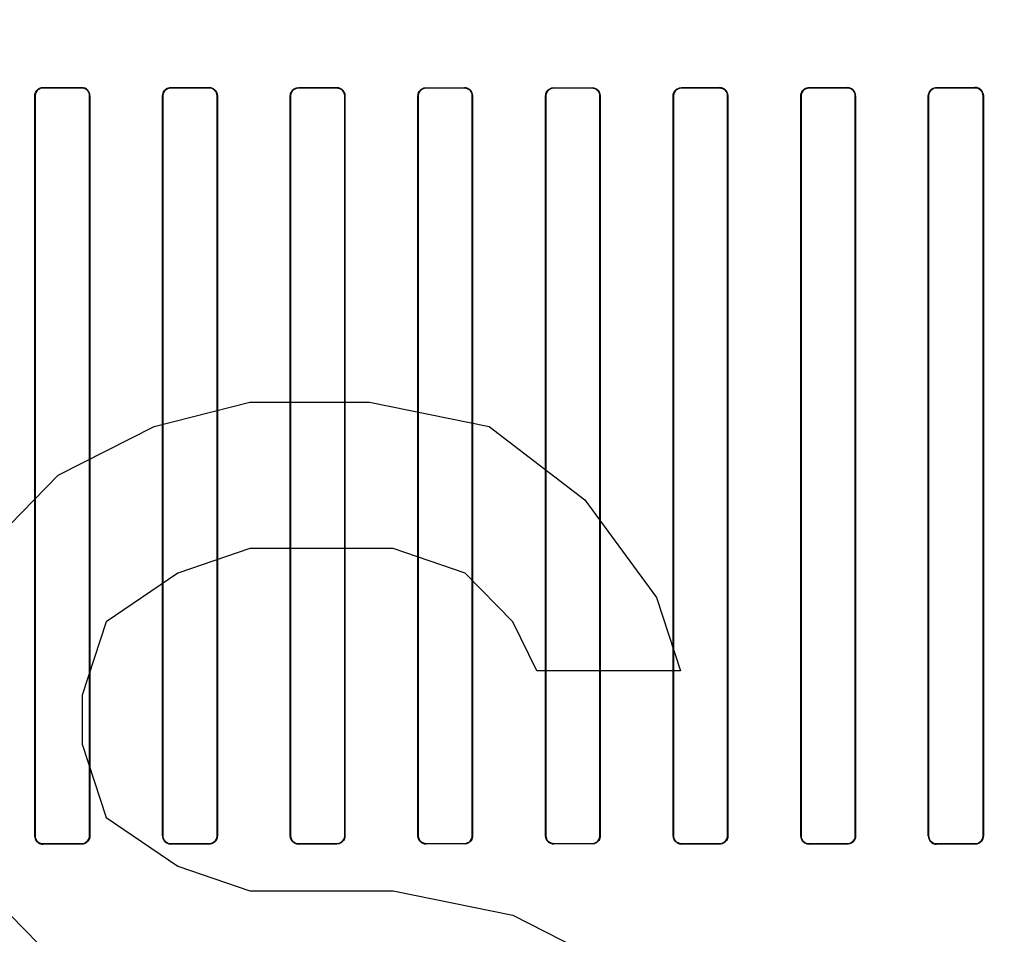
# Model space of a CAD drawing. Header units: millimetres. Extents: x 0 to 297, y 0 to 210.
# Tile 139 of 256: x 56.153 to 56.461, y 157.752 to 158.039. Entities that reach past the tile are written whole.
import ezdxf

# ---------------------------------------------------------------- set-up
doc = ezdxf.new("R2010")
doc.units = ezdxf.units.MM
doc.header["$LTSCALE"] = 16.335
doc.layers.get('0').update_dxf_attribs({"linetype": 'CONTINUOUS'})
for name, color, linetype in [('AXES_REF', 7, 'CONTINUOUS'), ('INTFCLR_1', 7, 'CONTINUOUS'), ('INTFCLR_72935', 7, 'CONTINUOUS')]:
    doc.layers.add(name, color=color, linetype=linetype)

msp = doc.modelspace()

# ---------------------------------------------------------------- linework, layer by layer
at = {"color": 7, "linetype": 'Continuous'}
for p, q in [((56.1949, 157.91164), (56.2249, 157.9193)), ((56.2249, 157.9193), (56.2624, 157.9193)), ((56.2624, 157.9193), (56.2999, 157.91164)), ((56.1649, 157.89632), (56.1949, 157.91164)), ((56.2999, 157.91164), (56.3299, 157.88866)), ((56.1349, 157.86568), (56.1649, 157.89632)), ((56.3299, 157.88866), (56.3524, 157.85802)), ((56.2249, 157.87334), (56.2024, 157.86568)), ((56.2699, 157.87334), (56.2249, 157.87334)), ((56.2924, 157.86568), (56.2699, 157.87334)), ((56.2024, 157.86568), (56.1799, 157.85036)), ((56.3074, 157.85036), (56.2924, 157.86568)), ((56.3524, 157.85802), (56.3599, 157.83504)), ((56.1799, 157.85036), (56.1724, 157.82738)), ((56.3149, 157.83504), (56.3074, 157.85036)), ((56.3599, 157.83504), (56.3149, 157.83504)), ((56.1724, 157.82738), (56.1724, 157.81206)), ((56.1724, 157.81206), (56.1799, 157.78909)), ((56.1799, 157.78909), (56.2024, 157.77377)), ((56.1649, 157.74313), (56.1349, 157.77377)), ((56.2024, 157.77377), (56.2249, 157.76611)), ((56.2249, 157.76611), (56.2699, 157.76611)), ((56.2699, 157.76611), (56.3074, 157.75845)), ((56.3074, 157.75845), (56.3374, 157.74313))]:
    msp.add_line(p, q, dxfattribs=at)
for radius in [7.75666, 7.756, 7.70633]:
    msp.add_circle((57.5224, 154.5393), radius, dxfattribs=at)
msp.add_arc((57.5224, 154.5393), 7.68, 278.277129, 261.722871, dxfattribs=at)
at = {"layer": 'AXES_REF', "color": 9, "linetype": 'Continuous'}
for radius in [7.07561, 4.74286]:
    msp.add_circle((57.5224, 154.5393), radius, dxfattribs=at)
at = {"layer": 'INTFCLR_1', "color": 9, "linetype": 'Continuous'}
for p, q in [((56.16018, 158.01792), (56.16018, 158.01783)), ((56.17218, 158.01782), (56.17218, 158.01791)), ((56.20018, 158.01788), (56.20018, 158.01779)), ((56.21218, 158.01778), (56.21218, 158.01787)), ((56.24018, 158.01785), (56.24018, 158.01776)), ((56.25218, 158.01776), (56.25218, 158.01784)), ((56.28018, 158.01783), (56.28018, 158.01775)), ((56.29218, 158.01775), (56.29218, 158.01783)), ((56.32018, 158.01783), (56.32018, 158.01775)), ((56.33218, 158.01775), (56.33218, 158.01783)), ((56.36018, 158.01784), (56.36018, 158.01776)), ((56.37218, 158.01776), (56.37218, 158.01785)), ((56.40018, 158.01787), (56.40018, 158.01778)), ((56.41218, 158.01779), (56.41218, 158.01788)), ((56.44018, 158.01791), (56.44018, 158.01782)), ((56.45218, 158.01783), (56.45218, 158.01792)), ((56.15763, 158.01529), (56.15754, 158.01529)), ((56.17479, 158.01529), (56.17471, 158.01529)), ((56.19767, 158.01529), (56.19758, 158.01529)), ((56.21475, 158.01529), (56.21467, 158.01529)), ((56.2377, 158.01529), (56.23761, 158.01529)), ((56.25473, 158.01529), (56.25465, 158.01529)), ((56.27771, 158.01529), (56.27763, 158.01529)), ((56.29472, 158.01529), (56.29464, 158.01529)), ((56.31772, 158.01529), (56.31763, 158.01529)), ((56.33472, 158.01529), (56.33464, 158.01529)), ((56.35771, 158.01529), (56.35762, 158.01529)), ((56.37474, 158.01529), (56.37465, 158.01529)), ((56.39768, 158.01529), (56.3976, 158.01529)), ((56.41477, 158.01529), (56.41468, 158.01529)), ((56.43765, 158.01529), (56.43756, 158.01529)), ((56.45481, 158.01529), (56.45473, 158.01529)), ((56.15754, 157.78329), (56.15763, 157.78329)), ((56.17471, 157.78329), (56.17479, 157.78329)), ((56.19758, 157.78329), (56.19767, 157.78329)), ((56.21467, 157.78329), (56.21475, 157.78329)), ((56.23761, 157.78329), (56.2377, 157.78329)), ((56.25465, 157.78329), (56.25473, 157.78329)), ((56.27763, 157.78329), (56.27771, 157.78329)), ((56.29464, 157.78329), (56.29472, 157.78329)), ((56.31763, 157.78329), (56.31772, 157.78329)), ((56.33464, 157.78329), (56.33472, 157.78329)), ((56.35762, 157.78329), (56.35771, 157.78329)), ((56.37465, 157.78329), (56.37474, 157.78329)), ((56.3976, 157.78329), (56.39768, 157.78329)), ((56.41468, 157.78329), (56.41477, 157.78329)), ((56.43756, 157.78329), (56.43765, 157.78329)), ((56.45473, 157.78329), (56.45481, 157.78329)), ((56.16018, 157.78074), (56.16018, 157.78065)), ((56.17218, 157.78067), (56.17218, 157.78075)), ((56.20018, 157.78078), (56.20018, 157.7807)), ((56.21218, 157.78071), (56.21218, 157.78079)), ((56.24018, 157.78081), (56.24018, 157.78073)), ((56.25218, 157.78073), (56.25218, 157.78082)), ((56.28018, 157.78082), (56.28018, 157.78074)), ((56.29218, 157.78074), (56.29218, 157.78083)), ((56.32018, 157.78083), (56.32018, 157.78074)), ((56.33218, 157.78074), (56.33218, 157.78082)), ((56.36018, 157.78082), (56.36018, 157.78073)), ((56.37218, 157.78073), (56.37218, 157.78081)), ((56.40018, 157.78079), (56.40018, 157.78071)), ((56.41218, 157.7807), (56.41218, 157.78078)), ((56.44018, 157.78075), (56.44018, 157.78067)), ((56.45218, 157.78065), (56.45218, 157.78074))]:
    msp.add_line(p, q, dxfattribs=at)
at = {"layer": 'INTFCLR_1', "color": 6, "linetype": 'Continuous'}
for p, q in [((56.15754, 157.78329), (56.15754, 158.01529)), ((56.15763, 157.78329), (56.15763, 158.01529)), ((56.17471, 158.01529), (56.17471, 157.78329)), ((56.17479, 158.01529), (56.17479, 157.78329)), ((56.19758, 157.78329), (56.19758, 158.01529)), ((56.19767, 157.78329), (56.19767, 158.01529)), ((56.21467, 158.01529), (56.21467, 157.78329)), ((56.21475, 158.01529), (56.21475, 157.78329)), ((56.23761, 157.78329), (56.23761, 158.01529)), ((56.2377, 157.78329), (56.2377, 158.01529)), ((56.25465, 158.01529), (56.25465, 157.78329)), ((56.25473, 158.01529), (56.25473, 157.78329)), ((56.27763, 157.78329), (56.27763, 158.01529)), ((56.27771, 157.78329), (56.27771, 158.01529)), ((56.29464, 158.01529), (56.29464, 157.78329)), ((56.29472, 158.01529), (56.29472, 157.78329)), ((56.31763, 157.78329), (56.31763, 158.01529)), ((56.31772, 157.78329), (56.31772, 158.01529)), ((56.33464, 158.01529), (56.33464, 157.78329)), ((56.33472, 158.01529), (56.33472, 157.78329)), ((56.35762, 157.78329), (56.35762, 158.01529)), ((56.35771, 157.78329), (56.35771, 158.01529)), ((56.37465, 158.01529), (56.37465, 157.78329)), ((56.37474, 158.01529), (56.37474, 157.78329)), ((56.3976, 157.78329), (56.3976, 158.01529)), ((56.39768, 157.78329), (56.39768, 158.01529)), ((56.41468, 158.01529), (56.41468, 157.78329)), ((56.41477, 158.01529), (56.41477, 157.78329)), ((56.43756, 157.78329), (56.43756, 158.01529)), ((56.43765, 157.78329), (56.43765, 158.01529)), ((56.45473, 158.01529), (56.45473, 157.78329)), ((56.45481, 158.01529), (56.45481, 157.78329))]:
    msp.add_line(p, q, dxfattribs=at)
for centre, major_axis, start_param, end_param in [((56.30618, 158.01929), (0.41724, 0), -1.928279, -1.897747), ((56.30618, 158.01929), (0.44124, 0), -1.908037, -1.879358), ((56.30618, 158.01929), (0.41724, 0), -1.827661, -1.798036), ((56.30618, 158.01929), (0.44124, 0), -1.8134, -1.785477), ((56.30618, 158.01929), (0.41724, 0), -1.729645, -1.700582), ((56.30618, 158.01929), (0.44124, 0), -1.720938, -1.693486), ((56.30618, 158.01929), (0.41724, 0), -1.633151, -1.604356), ((56.30618, 158.01929), (0.44124, 0), -1.629755, -1.60253), ((56.30618, 158.01929), (0.41724, 0), -1.537236, -1.508442), ((56.30618, 158.01929), (0.44124, 0), -1.539062, -1.511838), ((56.30618, 158.01929), (0.41724, 0), -1.441011, -1.411947), ((56.30618, 158.01929), (0.44124, 0), -1.448107, -1.420655), ((56.30618, 158.01929), (0.41724, 0), -1.343557, -1.313932), ((56.30618, 158.01929), (0.44124, 0), -1.356116, -1.328192), ((56.30618, 158.01929), (0.41724, 0), -1.243846, -1.213314), ((56.30618, 158.01929), (0.44124, 0), -1.262235, -1.233556), ((56.30618, 157.77929), (0.44124, 0), 1.879358, 1.908037), ((56.30618, 157.77929), (0.41724, 0), 1.897747, 1.928279), ((56.30618, 157.77929), (0.44124, 0), 1.785477, 1.8134), ((56.30618, 157.77929), (0.41724, 0), 1.798036, 1.827661), ((56.30618, 157.77929), (0.44124, 0), 1.693486, 1.720938), ((56.30618, 157.77929), (0.41724, 0), 1.700582, 1.729645), ((56.30618, 157.77929), (0.44124, 0), 1.60253, 1.629755), ((56.30618, 157.77929), (0.41724, 0), 1.604356, 1.633151), ((56.30618, 157.77929), (0.44124, 0), 1.511838, 1.539062), ((56.30618, 157.77929), (0.41724, 0), 1.508442, 1.537236), ((56.30618, 157.77929), (0.44124, 0), 1.420655, 1.448107), ((56.30618, 157.77929), (0.41724, 0), 1.411947, 1.441011), ((56.30618, 157.77929), (0.44124, 0), 1.328192, 1.356116), ((56.30618, 157.77929), (0.41724, 0), 1.313932, 1.343557), ((56.30618, 157.77929), (0.44124, 0), 1.233556, 1.262235), ((56.30618, 157.77929), (0.41724, 0), 1.213314, 1.243846)]:
    msp.add_ellipse(centre, major_axis=major_axis, ratio=0.003491, start_param=start_param, end_param=end_param, dxfattribs=at)
for points, knots in [([(56.15754, 158.01529), (56.15754, 158.01587), (56.158, 158.01726), (56.15942, 158.01792), (56.16018, 158.01792)], [0, 0, 0, 0, 0.436747, 1, 1, 1, 1]), ([(56.15763, 158.01529), (56.15763, 158.01586), (56.15808, 158.01719), (56.15945, 158.01783), (56.16018, 158.01783)], [0, 0, 0, 0, 0.438001, 1, 1, 1, 1]), ([(56.17218, 158.01782), (56.17268, 158.01782), (56.17399, 158.01744), (56.17471, 158.01607), (56.17471, 158.01529)], [0, 0, 0, 0, 0.388492, 1, 1, 1, 1]), ([(56.19758, 158.01529), (56.19758, 158.01587), (56.19805, 158.01723), (56.19944, 158.01788), (56.20018, 158.01788)], [0, 0, 0, 0, 0.442115, 1, 1, 1, 1]), ([(56.19767, 158.01529), (56.19767, 158.01586), (56.19813, 158.01718), (56.19947, 158.01779), (56.20018, 158.01779)], [0, 0, 0, 0, 0.449607, 1, 1, 1, 1]), ([(56.21475, 158.01529), (56.21475, 158.01573), (56.21443, 158.01706), (56.21303, 158.01787), (56.21218, 158.01787)], [0, 0, 0, 0, 0.342753, 1, 1, 1, 1]), ([(56.21218, 158.01778), (56.21266, 158.01778), (56.21396, 158.01741), (56.21467, 158.01607), (56.21467, 158.01529)], [0, 0, 0, 0, 0.38478, 1, 1, 1, 1]), ([(56.23761, 158.01529), (56.23761, 158.01578), (56.23799, 158.01711), (56.23937, 158.01785), (56.24018, 158.01785)], [0, 0, 0, 0, 0.379458, 1, 1, 1, 1]), ([(56.2377, 158.01529), (56.2377, 158.01586), (56.23816, 158.01717), (56.23949, 158.01776), (56.24018, 158.01776)], [0, 0, 0, 0, 0.453787, 1, 1, 1, 1]), ([(56.25473, 158.01529), (56.25473, 158.01574), (56.2544, 158.01705), (56.25302, 158.01784), (56.25218, 158.01784)], [0, 0, 0, 0, 0.346964, 1, 1, 1, 1]), ([(56.25218, 158.01776), (56.25266, 158.01776), (56.25394, 158.01739), (56.25465, 158.01606), (56.25465, 158.01529)], [0, 0, 0, 0, 0.382518, 1, 1, 1, 1]), ([(56.27763, 158.01529), (56.27763, 158.01578), (56.278, 158.0171), (56.27938, 158.01783), (56.28018, 158.01783)], [0, 0, 0, 0, 0.381125, 1, 1, 1, 1]), ([(56.27771, 158.01529), (56.27771, 158.01586), (56.27818, 158.01716), (56.2795, 158.01775), (56.28018, 158.01775)], [0, 0, 0, 0, 0.459192, 1, 1, 1, 1]), ([(56.29472, 158.01529), (56.29472, 158.01588), (56.29425, 158.01722), (56.29288, 158.01783), (56.29218, 158.01783)], [0, 0, 0, 0, 0.453711, 1, 1, 1, 1]), ([(56.29218, 158.01775), (56.29265, 158.01775), (56.29393, 158.01739), (56.29464, 158.01606), (56.29464, 158.01529)], [0, 0, 0, 0, 0.381533, 1, 1, 1, 1]), ([(56.31763, 158.01529), (56.31763, 158.01578), (56.318, 158.0171), (56.31938, 158.01783), (56.32018, 158.01783)], [0, 0, 0, 0, 0.381416, 1, 1, 1, 1]), ([(56.31772, 158.01529), (56.31772, 158.01586), (56.31817, 158.01715), (56.31949, 158.01775), (56.32018, 158.01775)], [0, 0, 0, 0, 0.453813, 1, 1, 1, 1]), ([(56.33472, 158.01529), (56.33472, 158.01574), (56.33439, 158.01705), (56.33301, 158.01783), (56.33218, 158.01783)], [0, 0, 0, 0, 0.349847, 1, 1, 1, 1]), ([(56.33218, 158.01775), (56.33265, 158.01775), (56.33393, 158.01739), (56.33464, 158.01606), (56.33464, 158.01529)], [0, 0, 0, 0, 0.38175, 1, 1, 1, 1]), ([(56.35762, 158.01529), (56.35762, 158.01578), (56.35799, 158.01711), (56.35937, 158.01784), (56.36018, 158.01784)], [0, 0, 0, 0, 0.380354, 1, 1, 1, 1]), ([(56.35771, 158.01529), (56.35771, 158.01586), (56.35817, 158.01716), (56.35949, 158.01776), (56.36018, 158.01776)], [0, 0, 0, 0, 0.455659, 1, 1, 1, 1]), ([(56.37474, 158.01529), (56.37474, 158.01574), (56.37441, 158.01705), (56.37302, 158.01785), (56.37218, 158.01785)], [0, 0, 0, 0, 0.345399, 1, 1, 1, 1]), ([(56.37218, 158.01776), (56.37266, 158.01776), (56.37394, 158.0174), (56.37465, 158.01606), (56.37465, 158.01529)], [0, 0, 0, 0, 0.383192, 1, 1, 1, 1]), ([(56.3976, 158.01529), (56.3976, 158.01578), (56.39797, 158.01712), (56.39936, 158.01787), (56.40018, 158.01787)], [0, 0, 0, 0, 0.377865, 1, 1, 1, 1]), ([(56.39768, 158.01529), (56.39768, 158.01586), (56.39814, 158.01717), (56.39948, 158.01778), (56.40018, 158.01778)], [0, 0, 0, 0, 0.450447, 1, 1, 1, 1]), ([(56.41477, 158.01529), (56.41477, 158.01573), (56.41444, 158.01707), (56.41304, 158.01788), (56.41218, 158.01788)], [0, 0, 0, 0, 0.341445, 1, 1, 1, 1]), ([(56.41218, 158.01779), (56.41267, 158.01779), (56.41397, 158.01742), (56.41468, 158.01607), (56.41468, 158.01529)], [0, 0, 0, 0, 0.385963, 1, 1, 1, 1]), ([(56.43756, 158.01529), (56.43756, 158.01587), (56.43802, 158.01725), (56.43943, 158.01791), (56.44018, 158.01791)], [0, 0, 0, 0, 0.439306, 1, 1, 1, 1]), ([(56.43765, 158.01529), (56.43765, 158.01586), (56.43811, 158.01719), (56.43946, 158.01782), (56.44018, 158.01782)], [0, 0, 0, 0, 0.445822, 1, 1, 1, 1]), ([(56.45218, 158.01792), (56.45264, 158.01792), (56.454, 158.01758), (56.45481, 158.01615), (56.45481, 158.01529)], [0, 0, 0, 0, 0.350516, 1, 1, 1, 1]), ([(56.45218, 158.01783), (56.45268, 158.01783), (56.45401, 158.01745), (56.45473, 158.01608), (56.45473, 158.01529)], [0, 0, 0, 0, 0.390279, 1, 1, 1, 1]), ([(56.16018, 157.78065), (56.15971, 157.78065), (56.15835, 157.78099), (56.15754, 157.78242), (56.15754, 157.78329)], [0, 0, 0, 0, 0.350516, 1, 1, 1, 1]), ([(56.16018, 157.78074), (56.15967, 157.78074), (56.15834, 157.78112), (56.15763, 157.7825), (56.15763, 157.78329)], [0, 0, 0, 0, 0.39028, 1, 1, 1, 1]), ([(56.17479, 157.78329), (56.17479, 157.7827), (56.17433, 157.78132), (56.17292, 157.78067), (56.17218, 157.78067)], [0, 0, 0, 0, 0.439306, 1, 1, 1, 1]), ([(56.17471, 157.78329), (56.17471, 157.78271), (56.17425, 157.78138), (56.17289, 157.78076), (56.17218, 157.78075)], [0, 0, 0, 0, 0.445822, 1, 1, 1, 1]), ([(56.19758, 157.78329), (56.19758, 157.78284), (56.19791, 157.78151), (56.19931, 157.7807), (56.20018, 157.7807)], [0, 0, 0, 0, 0.341445, 1, 1, 1, 1]), ([(56.20018, 157.78078), (56.19968, 157.78078), (56.19838, 157.78115), (56.19767, 157.78251), (56.19767, 157.78329)], [0, 0, 0, 0, 0.385962, 1, 1, 1, 1]), ([(56.21475, 157.78329), (56.21475, 157.78279), (56.21438, 157.78145), (56.21299, 157.78071), (56.21218, 157.78071)], [0, 0, 0, 0, 0.377865, 1, 1, 1, 1]), ([(56.21467, 157.78329), (56.21467, 157.78271), (56.21421, 157.7814), (56.21287, 157.78079), (56.21218, 157.78079)], [0, 0, 0, 0, 0.450447, 1, 1, 1, 1]), ([(56.23761, 157.78329), (56.23761, 157.78284), (56.23794, 157.78152), (56.23933, 157.78072), (56.24018, 157.78073)], [0, 0, 0, 0, 0.345399, 1, 1, 1, 1]), ([(56.24018, 157.78081), (56.23969, 157.78081), (56.23841, 157.78117), (56.2377, 157.78251), (56.2377, 157.78329)], [0, 0, 0, 0, 0.383191, 1, 1, 1, 1]), ([(56.25473, 157.78329), (56.25473, 157.78279), (56.25436, 157.78147), (56.25298, 157.78073), (56.25218, 157.78073)], [0, 0, 0, 0, 0.380355, 1, 1, 1, 1]), ([(56.25465, 157.78329), (56.25465, 157.78271), (56.25418, 157.78141), (56.25286, 157.78082), (56.25218, 157.78082)], [0, 0, 0, 0, 0.45566, 1, 1, 1, 1]), ([(56.27763, 157.78329), (56.27763, 157.78284), (56.27796, 157.78152), (56.27934, 157.78074), (56.28018, 157.78074)], [0, 0, 0, 0, 0.349847, 1, 1, 1, 1]), ([(56.28018, 157.78082), (56.2797, 157.78082), (56.27842, 157.78119), (56.27771, 157.78251), (56.27771, 157.78329)], [0, 0, 0, 0, 0.381752, 1, 1, 1, 1]), ([(56.29472, 157.78329), (56.29472, 157.78279), (56.29435, 157.78147), (56.29297, 157.78074), (56.29218, 157.78074)], [0, 0, 0, 0, 0.381416, 1, 1, 1, 1]), ([(56.29464, 157.78329), (56.29464, 157.78272), (56.29418, 157.78142), (56.29286, 157.78083), (56.29218, 157.78083)], [0, 0, 0, 0, 0.453813, 1, 1, 1, 1]), ([(56.31763, 157.78329), (56.31763, 157.7827), (56.31811, 157.78136), (56.31947, 157.78074), (56.32018, 157.78074)], [0, 0, 0, 0, 0.453711, 1, 1, 1, 1]), ([(56.32018, 157.78083), (56.3197, 157.78083), (56.31842, 157.78119), (56.31772, 157.78251), (56.31772, 157.78329)], [0, 0, 0, 0, 0.381531, 1, 1, 1, 1]), ([(56.33472, 157.78329), (56.33472, 157.78279), (56.33435, 157.78147), (56.33298, 157.78074), (56.33218, 157.78074)], [0, 0, 0, 0, 0.381125, 1, 1, 1, 1]), ([(56.33464, 157.78329), (56.33464, 157.78271), (56.33417, 157.78141), (56.33285, 157.78082), (56.33218, 157.78082)], [0, 0, 0, 0, 0.459192, 1, 1, 1, 1]), ([(56.35762, 157.78329), (56.35762, 157.78284), (56.35795, 157.78152), (56.35933, 157.78073), (56.36018, 157.78073)], [0, 0, 0, 0, 0.346964, 1, 1, 1, 1]), ([(56.36018, 157.78082), (56.3597, 157.78082), (56.35841, 157.78118), (56.35771, 157.78251), (56.35771, 157.78329)], [0, 0, 0, 0, 0.382516, 1, 1, 1, 1]), ([(56.37474, 157.78329), (56.37474, 157.78279), (56.37437, 157.78146), (56.37298, 157.78072), (56.37218, 157.78073)], [0, 0, 0, 0, 0.379457, 1, 1, 1, 1]), ([(56.37465, 157.78329), (56.37465, 157.78271), (56.37419, 157.78141), (56.37287, 157.78081), (56.37218, 157.78081)], [0, 0, 0, 0, 0.453787, 1, 1, 1, 1]), ([(56.3976, 157.78329), (56.3976, 157.78284), (56.39792, 157.78151), (56.39932, 157.78071), (56.40018, 157.78071)], [0, 0, 0, 0, 0.342753, 1, 1, 1, 1]), ([(56.40018, 157.78079), (56.39969, 157.78079), (56.39839, 157.78116), (56.39768, 157.78251), (56.39768, 157.78329)], [0, 0, 0, 0, 0.384779, 1, 1, 1, 1]), ([(56.41477, 157.78329), (56.41477, 157.7827), (56.4143, 157.78134), (56.41291, 157.7807), (56.41218, 157.7807)], [0, 0, 0, 0, 0.442114, 1, 1, 1, 1]), ([(56.41468, 157.78329), (56.41468, 157.78271), (56.41422, 157.78139), (56.41288, 157.78078), (56.41218, 157.78078)], [0, 0, 0, 0, 0.449607, 1, 1, 1, 1]), ([(56.44018, 157.78075), (56.43968, 157.78076), (56.43836, 157.78114), (56.43765, 157.7825), (56.43765, 157.78329)], [0, 0, 0, 0, 0.388492, 1, 1, 1, 1]), ([(56.45473, 157.78329), (56.45473, 157.78272), (56.45427, 157.78138), (56.45291, 157.78074), (56.45218, 157.78074)], [0, 0, 0, 0, 0.438001, 1, 1, 1, 1]), ([(56.45481, 157.78329), (56.45481, 157.7827), (56.45435, 157.78131), (56.45293, 157.78065), (56.45218, 157.78065)], [0, 0, 0, 0, 0.436745, 1, 1, 1, 1])]:
    msp.add_open_spline(points, degree=3, knots=knots, dxfattribs=at)
at = {"layer": 'INTFCLR_72935', "color": 9, "linetype": 'Continuous'}
for p, q in [((56.16018, 158.01783), (56.16018, 158.01792)), ((56.17218, 158.01791), (56.17218, 158.01782)), ((56.20018, 158.01779), (56.20018, 158.01788)), ((56.21218, 158.01787), (56.21218, 158.01778)), ((56.24018, 158.01776), (56.24018, 158.01785)), ((56.25218, 158.01784), (56.25218, 158.01776)), ((56.28018, 158.01775), (56.28018, 158.01783)), ((56.29218, 158.01783), (56.29218, 158.01775)), ((56.32018, 158.01775), (56.32018, 158.01783)), ((56.33218, 158.01783), (56.33218, 158.01775)), ((56.36018, 158.01776), (56.36018, 158.01784)), ((56.37218, 158.01785), (56.37218, 158.01776)), ((56.40018, 158.01778), (56.40018, 158.01787)), ((56.41218, 158.01788), (56.41218, 158.01779)), ((56.44018, 158.01782), (56.44018, 158.01791)), ((56.45218, 158.01792), (56.45218, 158.01783)), ((56.15754, 158.01529), (56.15763, 158.01529)), ((56.17471, 158.01529), (56.17479, 158.01529)), ((56.19758, 158.01529), (56.19767, 158.01529)), ((56.21467, 158.01529), (56.21475, 158.01529)), ((56.23761, 158.01529), (56.2377, 158.01529)), ((56.25465, 158.01529), (56.25473, 158.01529)), ((56.27763, 158.01529), (56.27771, 158.01529)), ((56.29464, 158.01529), (56.29472, 158.01529)), ((56.31763, 158.01529), (56.31772, 158.01529)), ((56.33464, 158.01529), (56.33472, 158.01529)), ((56.35762, 158.01529), (56.35771, 158.01529)), ((56.37465, 158.01529), (56.37474, 158.01529)), ((56.3976, 158.01529), (56.39768, 158.01529)), ((56.41468, 158.01529), (56.41477, 158.01529)), ((56.43756, 158.01529), (56.43765, 158.01529)), ((56.45473, 158.01529), (56.45481, 158.01529)), ((56.15763, 157.78329), (56.15754, 157.78329)), ((56.17479, 157.78329), (56.17471, 157.78329)), ((56.19767, 157.78329), (56.19758, 157.78329)), ((56.21475, 157.78329), (56.21467, 157.78329)), ((56.2377, 157.78329), (56.23761, 157.78329)), ((56.25473, 157.78329), (56.25465, 157.78329)), ((56.27771, 157.78329), (56.27763, 157.78329)), ((56.29472, 157.78329), (56.29464, 157.78329)), ((56.31772, 157.78329), (56.31763, 157.78329)), ((56.33472, 157.78329), (56.33464, 157.78329)), ((56.35771, 157.78329), (56.35762, 157.78329)), ((56.37474, 157.78329), (56.37465, 157.78329)), ((56.39768, 157.78329), (56.3976, 157.78329)), ((56.41477, 157.78329), (56.41468, 157.78329)), ((56.43765, 157.78329), (56.43756, 157.78329)), ((56.45481, 157.78329), (56.45473, 157.78329)), ((56.16018, 157.78065), (56.16018, 157.78074)), ((56.17218, 157.78075), (56.17218, 157.78067)), ((56.20018, 157.7807), (56.20018, 157.78078)), ((56.21218, 157.78079), (56.21218, 157.78071)), ((56.24018, 157.78073), (56.24018, 157.78081)), ((56.25218, 157.78082), (56.25218, 157.78073)), ((56.28018, 157.78074), (56.28018, 157.78082)), ((56.29218, 157.78083), (56.29218, 157.78074)), ((56.32018, 157.78074), (56.32018, 157.78083)), ((56.33218, 157.78082), (56.33218, 157.78074)), ((56.36018, 157.78073), (56.36018, 157.78082)), ((56.37218, 157.78081), (56.37218, 157.78073)), ((56.40018, 157.78071), (56.40018, 157.78079)), ((56.41218, 157.78078), (56.41218, 157.7807)), ((56.44018, 157.78067), (56.44018, 157.78075)), ((56.45218, 157.78074), (56.45218, 157.78065))]:
    msp.add_line(p, q, dxfattribs=at)
at = {"layer": 'INTFCLR_72935', "color": 6, "linetype": 'Continuous'}
for p, q in [((56.15754, 158.01529), (56.15754, 157.78329)), ((56.15763, 158.01529), (56.15763, 157.78329)), ((56.17471, 157.78329), (56.17471, 158.01529)), ((56.17479, 157.78329), (56.17479, 158.01529)), ((56.19758, 158.01529), (56.19758, 157.78329)), ((56.19767, 158.01529), (56.19767, 157.78329)), ((56.21467, 157.78329), (56.21467, 158.01529)), ((56.21475, 157.78329), (56.21475, 158.01529)), ((56.23761, 158.01529), (56.23761, 157.78329)), ((56.2377, 158.01529), (56.2377, 157.78329)), ((56.25465, 157.78329), (56.25465, 158.01529)), ((56.25473, 157.78329), (56.25473, 158.01529)), ((56.27763, 158.01529), (56.27763, 157.78329)), ((56.27771, 158.01529), (56.27771, 157.78329)), ((56.29464, 157.78329), (56.29464, 158.01529)), ((56.29472, 157.78329), (56.29472, 158.01529)), ((56.31763, 158.01529), (56.31763, 157.78329)), ((56.31772, 158.01529), (56.31772, 157.78329)), ((56.33464, 157.78329), (56.33464, 158.01529)), ((56.33472, 157.78329), (56.33472, 158.01529)), ((56.35762, 158.01529), (56.35762, 157.78329)), ((56.35771, 158.01529), (56.35771, 157.78329)), ((56.37465, 157.78329), (56.37465, 158.01529)), ((56.37474, 157.78329), (56.37474, 158.01529)), ((56.3976, 158.01529), (56.3976, 157.78329)), ((56.39768, 158.01529), (56.39768, 157.78329)), ((56.41468, 157.78329), (56.41468, 158.01529)), ((56.41477, 157.78329), (56.41477, 158.01529)), ((56.43756, 158.01529), (56.43756, 157.78329)), ((56.43765, 158.01529), (56.43765, 157.78329)), ((56.45473, 157.78329), (56.45473, 158.01529)), ((56.45481, 157.78329), (56.45481, 158.01529))]:
    msp.add_line(p, q, dxfattribs=at)
for centre, major_axis, start_param, end_param in [((56.30618, 158.01929), (0.41724, 0), -1.928279, -1.897747), ((56.30618, 158.01929), (0.44124, 0), -1.908037, -1.879358), ((56.30618, 158.01929), (0.41724, 0), -1.827661, -1.798036), ((56.30618, 158.01929), (0.44124, 0), -1.8134, -1.785477), ((56.30618, 158.01929), (0.41724, 0), -1.729645, -1.700582), ((56.30618, 158.01929), (0.44124, 0), -1.720938, -1.693486), ((56.30618, 158.01929), (0.41724, 0), -1.633151, -1.604356), ((56.30618, 158.01929), (0.44124, 0), -1.629755, -1.60253), ((56.30618, 158.01929), (0.41724, 0), -1.537236, -1.508442), ((56.30618, 158.01929), (0.44124, 0), -1.539062, -1.511838), ((56.30618, 158.01929), (0.41724, 0), -1.441011, -1.411947), ((56.30618, 158.01929), (0.44124, 0), -1.448107, -1.420655), ((56.30618, 158.01929), (0.41724, 0), -1.343557, -1.313932), ((56.30618, 158.01929), (0.44124, 0), -1.356116, -1.328192), ((56.30618, 158.01929), (0.41724, 0), -1.243846, -1.213314), ((56.30618, 158.01929), (0.44124, 0), -1.262235, -1.233556), ((56.30618, 157.77929), (0.44124, 0), 1.879358, 1.908037), ((56.30618, 157.77929), (0.41724, 0), 1.897747, 1.928279), ((56.30618, 157.77929), (0.44124, 0), 1.785477, 1.8134), ((56.30618, 157.77929), (0.41724, 0), 1.798036, 1.827661), ((56.30618, 157.77929), (0.44124, 0), 1.693486, 1.720938), ((56.30618, 157.77929), (0.41724, 0), 1.700582, 1.729645), ((56.30618, 157.77929), (0.44124, 0), 1.60253, 1.629755), ((56.30618, 157.77929), (0.41724, 0), 1.604356, 1.633151), ((56.30618, 157.77929), (0.44124, 0), 1.511838, 1.539062), ((56.30618, 157.77929), (0.41724, 0), 1.508442, 1.537236), ((56.30618, 157.77929), (0.44124, 0), 1.420655, 1.448107), ((56.30618, 157.77929), (0.41724, 0), 1.411947, 1.441011), ((56.30618, 157.77929), (0.44124, 0), 1.328192, 1.356116), ((56.30618, 157.77929), (0.41724, 0), 1.313932, 1.343557), ((56.30618, 157.77929), (0.44124, 0), 1.233556, 1.262235), ((56.30618, 157.77929), (0.41724, 0), 1.213314, 1.243846)]:
    msp.add_ellipse(centre, major_axis=major_axis, ratio=0.003491, start_param=start_param, end_param=end_param, dxfattribs=at)
for points, knots in [([(56.15754, 158.01529), (56.15754, 158.01588), (56.15801, 158.01727), (56.15943, 158.01792), (56.16018, 158.01792)], [0, 0, 0, 0, 0.443145, 1, 1, 1, 1]), ([(56.16018, 158.01783), (56.15966, 158.01783), (56.15833, 158.01744), (56.15763, 158.01607), (56.15763, 158.01529)], [0, 0, 0, 0, 0.397668, 1, 1, 1, 1]), ([(56.17479, 158.01529), (56.17479, 158.01587), (56.17433, 158.01725), (56.17292, 158.01791), (56.17218, 158.01791)], [0, 0, 0, 0, 0.439306, 1, 1, 1, 1]), ([(56.17471, 158.01529), (56.17471, 158.01586), (56.17425, 158.01719), (56.17289, 158.01782), (56.17218, 158.01782)], [0, 0, 0, 0, 0.445822, 1, 1, 1, 1]), ([(56.19758, 158.01529), (56.19758, 158.01588), (56.19806, 158.01725), (56.19945, 158.01788), (56.20018, 158.01788)], [0, 0, 0, 0, 0.448932, 1, 1, 1, 1]), ([(56.20018, 158.01779), (56.19967, 158.01779), (56.19837, 158.01741), (56.19767, 158.01606), (56.19767, 158.01529)], [0, 0, 0, 0, 0.393269, 1, 1, 1, 1]), ([(56.21218, 158.01787), (56.21269, 158.01787), (56.21403, 158.01748), (56.21475, 158.01609), (56.21475, 158.01529)], [0, 0, 0, 0, 0.389513, 1, 1, 1, 1]), ([(56.21467, 158.01529), (56.21467, 158.01586), (56.21421, 158.01717), (56.21287, 158.01778), (56.21218, 158.01778)], [0, 0, 0, 0, 0.450447, 1, 1, 1, 1]), ([(56.23761, 158.01529), (56.23761, 158.01588), (56.23809, 158.01723), (56.23946, 158.01785), (56.24018, 158.01785)], [0, 0, 0, 0, 0.453611, 1, 1, 1, 1]), ([(56.24018, 158.01776), (56.23968, 158.01776), (56.23839, 158.01739), (56.2377, 158.01605), (56.2377, 158.01529)], [0, 0, 0, 0, 0.390452, 1, 1, 1, 1]), ([(56.25218, 158.01784), (56.25268, 158.01784), (56.25401, 158.01746), (56.25473, 158.01608), (56.25473, 158.01529)], [0, 0, 0, 0, 0.389548, 1, 1, 1, 1]), ([(56.25465, 158.01529), (56.25465, 158.01586), (56.25418, 158.01716), (56.25286, 158.01776), (56.25218, 158.01776)], [0, 0, 0, 0, 0.455659, 1, 1, 1, 1]), ([(56.27763, 158.01529), (56.27763, 158.01574), (56.27796, 158.01705), (56.27934, 158.01783), (56.28018, 158.01783)], [0, 0, 0, 0, 0.349847, 1, 1, 1, 1]), ([(56.28018, 158.01775), (56.27969, 158.01775), (56.27841, 158.01738), (56.27771, 158.01605), (56.27771, 158.01529)], [0, 0, 0, 0, 0.390053, 1, 1, 1, 1]), ([(56.29218, 158.01783), (56.29268, 158.01783), (56.294, 158.01745), (56.29472, 158.01608), (56.29472, 158.01529)], [0, 0, 0, 0, 0.386431, 1, 1, 1, 1]), ([(56.29464, 158.01529), (56.29464, 158.01586), (56.29418, 158.01715), (56.29286, 158.01775), (56.29218, 158.01775)], [0, 0, 0, 0, 0.453813, 1, 1, 1, 1]), ([(56.31763, 158.01529), (56.31763, 158.01588), (56.31811, 158.01722), (56.31947, 158.01783), (56.32018, 158.01783)], [0, 0, 0, 0, 0.453711, 1, 1, 1, 1]), ([(56.32018, 158.01775), (56.31969, 158.01775), (56.31841, 158.01738), (56.31772, 158.01605), (56.31772, 158.01529)], [0, 0, 0, 0, 0.386482, 1, 1, 1, 1]), ([(56.33218, 158.01783), (56.33268, 158.01783), (56.33401, 158.01745), (56.33472, 158.01608), (56.33472, 158.01529)], [0, 0, 0, 0, 0.390177, 1, 1, 1, 1]), ([(56.33464, 158.01529), (56.33464, 158.01586), (56.33417, 158.01716), (56.33285, 158.01775), (56.33218, 158.01775)], [0, 0, 0, 0, 0.459192, 1, 1, 1, 1]), ([(56.35762, 158.01529), (56.35762, 158.01588), (56.3581, 158.01723), (56.35947, 158.01784), (56.36018, 158.01784)], [0, 0, 0, 0, 0.455466, 1, 1, 1, 1]), ([(56.36018, 158.01776), (56.35969, 158.01776), (56.3584, 158.01739), (56.35771, 158.01605), (56.35771, 158.01529)], [0, 0, 0, 0, 0.389406, 1, 1, 1, 1]), ([(56.37218, 158.01785), (56.37268, 158.01785), (56.37402, 158.01746), (56.37474, 158.01608), (56.37474, 158.01529)], [0, 0, 0, 0, 0.390739, 1, 1, 1, 1]), ([(56.37465, 158.01529), (56.37465, 158.01586), (56.37419, 158.01717), (56.37287, 158.01776), (56.37218, 158.01776)], [0, 0, 0, 0, 0.453787, 1, 1, 1, 1]), ([(56.3976, 158.01529), (56.3976, 158.01588), (56.39807, 158.01724), (56.39945, 158.01787), (56.40018, 158.01787)], [0, 0, 0, 0, 0.449916, 1, 1, 1, 1]), ([(56.40018, 158.01778), (56.39968, 158.01778), (56.39839, 158.01741), (56.39768, 158.01606), (56.39768, 158.01529)], [0, 0, 0, 0, 0.38908, 1, 1, 1, 1]), ([(56.41477, 158.01529), (56.41477, 158.01587), (56.4143, 158.01723), (56.41291, 158.01788), (56.41218, 158.01788)], [0, 0, 0, 0, 0.442115, 1, 1, 1, 1]), ([(56.41468, 158.01529), (56.41468, 158.01586), (56.41422, 158.01718), (56.41288, 158.01779), (56.41218, 158.01779)], [0, 0, 0, 0, 0.449607, 1, 1, 1, 1]), ([(56.43756, 158.01529), (56.43756, 158.01588), (56.43803, 158.01726), (56.43943, 158.01791), (56.44018, 158.01791)], [0, 0, 0, 0, 0.444674, 1, 1, 1, 1]), ([(56.44018, 158.01782), (56.43967, 158.01782), (56.43835, 158.01743), (56.43765, 158.01607), (56.43765, 158.01529)], [0, 0, 0, 0, 0.393494, 1, 1, 1, 1]), ([(56.45481, 158.01529), (56.45481, 158.01587), (56.45435, 158.01726), (56.45293, 158.01792), (56.45218, 158.01792)], [0, 0, 0, 0, 0.436747, 1, 1, 1, 1]), ([(56.45473, 158.01529), (56.45473, 158.01586), (56.45427, 158.0172), (56.4529, 158.01783), (56.45218, 158.01783)], [0, 0, 0, 0, 0.443691, 1, 1, 1, 1]), ([(56.15754, 157.78329), (56.15754, 157.7827), (56.158, 157.78131), (56.15942, 157.78065), (56.16018, 157.78065)], [0, 0, 0, 0, 0.436745, 1, 1, 1, 1]), ([(56.15763, 157.78329), (56.15763, 157.78271), (56.15809, 157.78137), (56.15945, 157.78074), (56.16018, 157.78074)], [0, 0, 0, 0, 0.443691, 1, 1, 1, 1]), ([(56.17218, 157.78075), (56.17268, 157.78076), (56.174, 157.78114), (56.17471, 157.78251), (56.17471, 157.78329)], [0, 0, 0, 0, 0.393493, 1, 1, 1, 1]), ([(56.17479, 157.78329), (56.17479, 157.78269), (56.17432, 157.78132), (56.17292, 157.78067), (56.17218, 157.78067)], [0, 0, 0, 0, 0.444674, 1, 1, 1, 1]), ([(56.19758, 157.78329), (56.19758, 157.7827), (56.19805, 157.78134), (56.19944, 157.7807), (56.20018, 157.7807)], [0, 0, 0, 0, 0.442114, 1, 1, 1, 1]), ([(56.19767, 157.78329), (56.19767, 157.78271), (56.19813, 157.78139), (56.19947, 157.78078), (56.20018, 157.78078)], [0, 0, 0, 0, 0.449607, 1, 1, 1, 1]), ([(56.21218, 157.78079), (56.21267, 157.78079), (56.21397, 157.78117), (56.21467, 157.78251), (56.21467, 157.78329)], [0, 0, 0, 0, 0.38908, 1, 1, 1, 1]), ([(56.21475, 157.78329), (56.21475, 157.7827), (56.21428, 157.78134), (56.2129, 157.78071), (56.21218, 157.78071)], [0, 0, 0, 0, 0.449916, 1, 1, 1, 1]), ([(56.24018, 157.78073), (56.23967, 157.78072), (56.23833, 157.78111), (56.23761, 157.78249), (56.23761, 157.78329)], [0, 0, 0, 0, 0.390739, 1, 1, 1, 1]), ([(56.2377, 157.78329), (56.2377, 157.78271), (56.23816, 157.78141), (56.23949, 157.78081), (56.24018, 157.78081)], [0, 0, 0, 0, 0.453787, 1, 1, 1, 1]), ([(56.25218, 157.78082), (56.25266, 157.78082), (56.25395, 157.78119), (56.25465, 157.78252), (56.25465, 157.78329)], [0, 0, 0, 0, 0.389405, 1, 1, 1, 1]), ([(56.25473, 157.78329), (56.25473, 157.78269), (56.25425, 157.78135), (56.25289, 157.78073), (56.25218, 157.78073)], [0, 0, 0, 0, 0.455466, 1, 1, 1, 1]), ([(56.28018, 157.78074), (56.27967, 157.78074), (56.27835, 157.78112), (56.27763, 157.7825), (56.27763, 157.78329)], [0, 0, 0, 0, 0.390177, 1, 1, 1, 1]), ([(56.27771, 157.78329), (56.27771, 157.78271), (56.27818, 157.78141), (56.2795, 157.78082), (56.28018, 157.78082)], [0, 0, 0, 0, 0.459192, 1, 1, 1, 1]), ([(56.29218, 157.78083), (56.29266, 157.78083), (56.29394, 157.78119), (56.29464, 157.78252), (56.29464, 157.78329)], [0, 0, 0, 0, 0.386481, 1, 1, 1, 1]), ([(56.29472, 157.78329), (56.29472, 157.7827), (56.29425, 157.78136), (56.29288, 157.78074), (56.29218, 157.78074)], [0, 0, 0, 0, 0.453711, 1, 1, 1, 1]), ([(56.32018, 157.78074), (56.31968, 157.78074), (56.31835, 157.78112), (56.31763, 157.78249), (56.31763, 157.78329)], [0, 0, 0, 0, 0.386431, 1, 1, 1, 1]), ([(56.31772, 157.78329), (56.31772, 157.78272), (56.31817, 157.78142), (56.31949, 157.78083), (56.32018, 157.78083)], [0, 0, 0, 0, 0.453813, 1, 1, 1, 1]), ([(56.33218, 157.78082), (56.33266, 157.78082), (56.33395, 157.7812), (56.33464, 157.78252), (56.33464, 157.78329)], [0, 0, 0, 0, 0.390053, 1, 1, 1, 1]), ([(56.33472, 157.78329), (56.33472, 157.78284), (56.33439, 157.78152), (56.33301, 157.78074), (56.33218, 157.78074)], [0, 0, 0, 0, 0.349847, 1, 1, 1, 1]), ([(56.36018, 157.78073), (56.35967, 157.78073), (56.35834, 157.78112), (56.35762, 157.78249), (56.35762, 157.78329)], [0, 0, 0, 0, 0.389548, 1, 1, 1, 1]), ([(56.35771, 157.78329), (56.35771, 157.78271), (56.35817, 157.78141), (56.35949, 157.78082), (56.36018, 157.78082)], [0, 0, 0, 0, 0.45566, 1, 1, 1, 1]), ([(56.37218, 157.78081), (56.37267, 157.78081), (56.37396, 157.78118), (56.37465, 157.78252), (56.37465, 157.78329)], [0, 0, 0, 0, 0.390452, 1, 1, 1, 1]), ([(56.37474, 157.78329), (56.37474, 157.78269), (56.37426, 157.78134), (56.37289, 157.78072), (56.37218, 157.78073)], [0, 0, 0, 0, 0.453611, 1, 1, 1, 1]), ([(56.40018, 157.78071), (56.39967, 157.78071), (56.39832, 157.7811), (56.3976, 157.78249), (56.3976, 157.78329)], [0, 0, 0, 0, 0.389513, 1, 1, 1, 1]), ([(56.39768, 157.78329), (56.39768, 157.78271), (56.39814, 157.7814), (56.39948, 157.78079), (56.40018, 157.78079)], [0, 0, 0, 0, 0.450447, 1, 1, 1, 1]), ([(56.41218, 157.78078), (56.41268, 157.78078), (56.41398, 157.78116), (56.41468, 157.78251), (56.41468, 157.78329)], [0, 0, 0, 0, 0.393269, 1, 1, 1, 1]), ([(56.41477, 157.78329), (56.41477, 157.78269), (56.41429, 157.78133), (56.4129, 157.7807), (56.41218, 157.7807)], [0, 0, 0, 0, 0.448931, 1, 1, 1, 1]), ([(56.43756, 157.78329), (56.43756, 157.7827), (56.43802, 157.78132), (56.43943, 157.78067), (56.44018, 157.78067)], [0, 0, 0, 0, 0.439306, 1, 1, 1, 1]), ([(56.43765, 157.78329), (56.43765, 157.78271), (56.43811, 157.78138), (56.43946, 157.78076), (56.44018, 157.78075)], [0, 0, 0, 0, 0.445822, 1, 1, 1, 1]), ([(56.45218, 157.78074), (56.45269, 157.78074), (56.45402, 157.78113), (56.45473, 157.78251), (56.45473, 157.78329)], [0, 0, 0, 0, 0.397667, 1, 1, 1, 1]), ([(56.45481, 157.78329), (56.45481, 157.78269), (56.45434, 157.7813), (56.45292, 157.78065), (56.45218, 157.78065)], [0, 0, 0, 0, 0.443145, 1, 1, 1, 1])]:
    msp.add_open_spline(points, degree=3, knots=knots, dxfattribs=at)

doc.saveas('drawing.dxf')
